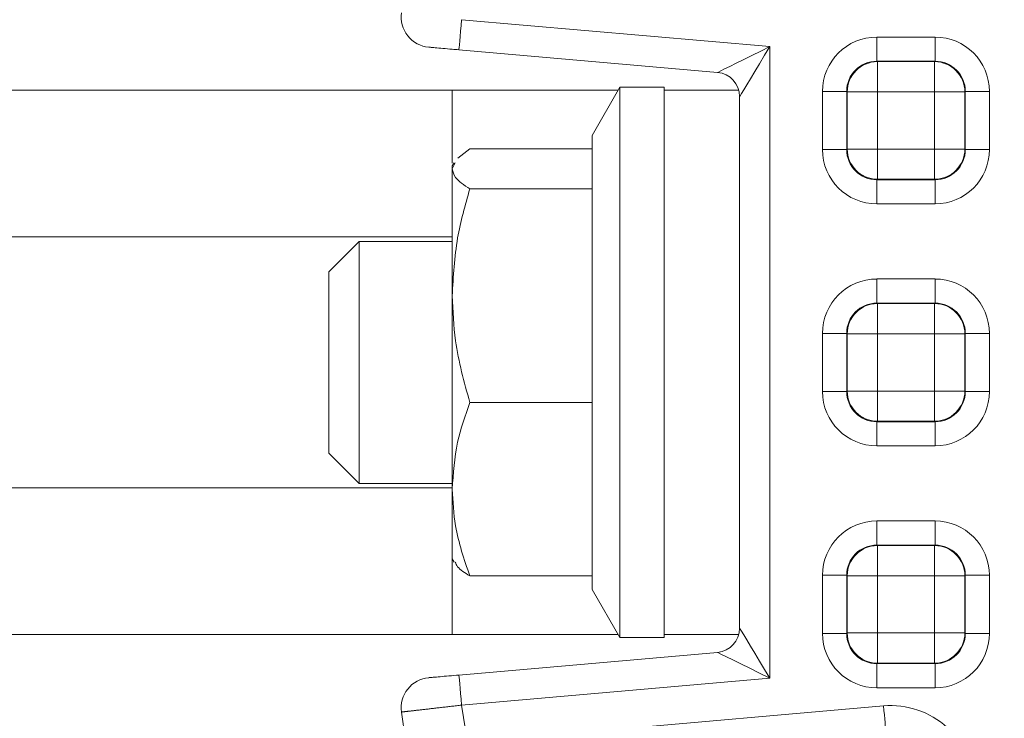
# Model space of a CAD drawing. Header units: millimetres. Extents: x 2 to 601, y 5 to 415.
# Tile 27 of 139: x 38.39 to 41.64, y 93.34 to 95.65. Entities that reach past the tile are written whole.
import ezdxf

# ---------------------------------------------------------------- set-up
doc = ezdxf.new("R2010")
doc.units = ezdxf.units.MM
doc.linetypes.add('PHANTOM', pattern=[12.7, 6.35, -1.27, 1.27, -1.27, 1.27, -1.27])

msp = doc.modelspace()

# ---------------------------------------------------------------- linework, layer by layer
at = {"color": 7, "linetype": 'PHANTOM', "lineweight": 0}
for p, q in [((39.8485, 95.6521), (40.8678, 95.5629)), ((41.2216, 95.5947), (41.4139, 95.5947)), ((41.2216, 95.5947), (41.2216, 95.5148)), ((41.4139, 95.5947), (41.4139, 95.5148)), ((40.8678, 95.5629), (40.8678, 93.4746)), ((41.4139, 95.5148), (41.2216, 95.5148)), ((41.2216, 95.5148), (41.2232, 95.5133)), ((41.2232, 95.5133), (41.4124, 95.5133)), ((41.2232, 95.5133), (41.2232, 95.4134)), ((41.4124, 95.5133), (41.4139, 95.5148)), ((41.4124, 95.4134), (41.4124, 95.5133)), ((39.8178, 95.1774), (39.8178, 95.4188)), ((41.0419, 95.2226), (41.0419, 95.4149)), ((41.1218, 95.4149), (41.0419, 95.4149)), ((41.1218, 95.4149), (41.1218, 95.2226)), ((41.1233, 95.4134), (41.1218, 95.4149)), ((41.1233, 95.2242), (41.1233, 95.4134)), ((41.1233, 95.4134), (41.2232, 95.4134)), ((41.4124, 95.4134), (41.2232, 95.4134)), ((41.2232, 95.4134), (41.2232, 95.2242)), ((41.4124, 95.2242), (41.4124, 95.4134)), ((41.4124, 95.4134), (41.5123, 95.4134)), ((41.5138, 95.4149), (41.5123, 95.4134)), ((41.5123, 95.4134), (41.5123, 95.2242)), ((41.5138, 95.2226), (41.5138, 95.4149)), ((41.5937, 95.4149), (41.5138, 95.4149)), ((41.5937, 95.4149), (41.5937, 95.2226)), ((41.1218, 95.2226), (41.0419, 95.2226)), ((41.1218, 95.2226), (41.1233, 95.2242)), ((41.1233, 95.2242), (41.2232, 95.2242)), ((41.2232, 95.1243), (41.2232, 95.2242)), ((41.2232, 95.2242), (41.4124, 95.2242)), ((41.4124, 95.2242), (41.5123, 95.2242)), ((41.4124, 95.2242), (41.4124, 95.1243)), ((41.5123, 95.2242), (41.5138, 95.2226)), ((41.5937, 95.2226), (41.5138, 95.2226)), ((41.2232, 95.1243), (41.2216, 95.1227)), ((41.2216, 95.1227), (41.2216, 95.0429)), ((41.2216, 95.1227), (41.4139, 95.1227)), ((41.4124, 95.1243), (41.2232, 95.1243)), ((41.4139, 95.1227), (41.4124, 95.1243)), ((41.4139, 95.1227), (41.4139, 95.0429)), ((41.4139, 95.0429), (41.2216, 95.0429)), ((41.2216, 94.7947), (41.4139, 94.7947)), ((41.2216, 94.7947), (41.2216, 94.7148)), ((41.4139, 94.7947), (41.4139, 94.7148)), ((41.4139, 94.7148), (41.2216, 94.7148)), ((41.2216, 94.7148), (41.2232, 94.7132)), ((41.2232, 94.7132), (41.4124, 94.7132)), ((41.2232, 94.7132), (41.2232, 94.6134)), ((41.4124, 94.7132), (41.4139, 94.7148)), ((41.4124, 94.6134), (41.4124, 94.7132)), ((41.0419, 94.4226), (41.0419, 94.6149)), ((41.1218, 94.6149), (41.0419, 94.6149)), ((41.1218, 94.6149), (41.1218, 94.4226)), ((41.1233, 94.6134), (41.1218, 94.6149)), ((41.1233, 94.4241), (41.1233, 94.6134)), ((41.1233, 94.6134), (41.2232, 94.6134)), ((41.2232, 94.6134), (41.2232, 94.4241)), ((41.4124, 94.6134), (41.2232, 94.6134)), ((41.4124, 94.4241), (41.4124, 94.6134)), ((41.4124, 94.6134), (41.5123, 94.6134)), ((41.5138, 94.6149), (41.5123, 94.6134)), ((41.5123, 94.6134), (41.5123, 94.4241)), ((41.5138, 94.4226), (41.5138, 94.6149)), ((41.5937, 94.6149), (41.5138, 94.6149)), ((41.5937, 94.6149), (41.5937, 94.4226)), ((41.1218, 94.4226), (41.0419, 94.4226)), ((41.1218, 94.4226), (41.1233, 94.4241)), ((41.1233, 94.4241), (41.2232, 94.4241)), ((41.2232, 94.4241), (41.4124, 94.4241)), ((41.2232, 94.3243), (41.2232, 94.4241)), ((41.4124, 94.4241), (41.5123, 94.4241)), ((41.4124, 94.4241), (41.4124, 94.3243)), ((41.5123, 94.4241), (41.5138, 94.4226)), ((41.5937, 94.4226), (41.5138, 94.4226)), ((41.2232, 94.3243), (41.2216, 94.3227)), ((41.2216, 94.3227), (41.2216, 94.2428)), ((41.2216, 94.3227), (41.4139, 94.3227)), ((41.4124, 94.3243), (41.2232, 94.3243)), ((41.4139, 94.3227), (41.4124, 94.3243)), ((41.4139, 94.3227), (41.4139, 94.2428)), ((41.4139, 94.2428), (41.2216, 94.2428)), ((41.2216, 93.9947), (41.4139, 93.9947)), ((41.2216, 93.9947), (41.2216, 93.9148)), ((41.4139, 93.9947), (41.4139, 93.9148)), ((41.4139, 93.9148), (41.2216, 93.9148)), ((41.2216, 93.9148), (41.2232, 93.9133)), ((41.2232, 93.9133), (41.4124, 93.9133)), ((41.2232, 93.9133), (41.2232, 93.8134)), ((41.4124, 93.9133), (41.4139, 93.9148)), ((41.4124, 93.8134), (41.4124, 93.9133)), ((39.8178, 93.6188), (39.8178, 93.8688)), ((41.0419, 93.6226), (41.0419, 93.8149)), ((41.1218, 93.8149), (41.0419, 93.8149)), ((41.1218, 93.8149), (41.1218, 93.6226)), ((41.1233, 93.8134), (41.1218, 93.8149)), ((41.1233, 93.6242), (41.1233, 93.8134)), ((41.1233, 93.8134), (41.2232, 93.8134)), ((41.2232, 93.8134), (41.2232, 93.6242)), ((41.4124, 93.8134), (41.2232, 93.8134)), ((41.4124, 93.6242), (41.4124, 93.8134)), ((41.4124, 93.8134), (41.5123, 93.8134)), ((41.5138, 93.8149), (41.5123, 93.8134)), ((41.5123, 93.8134), (41.5123, 93.6242)), ((41.5138, 93.6226), (41.5138, 93.8149)), ((41.5937, 93.8149), (41.5138, 93.8149)), ((41.5937, 93.8149), (41.5937, 93.6226)), ((41.1218, 93.6226), (41.0419, 93.6226)), ((41.1218, 93.6226), (41.1233, 93.6242)), ((41.1233, 93.6242), (41.2232, 93.6242)), ((41.2232, 93.6242), (41.4124, 93.6242)), ((41.2232, 93.5243), (41.2232, 93.6242)), ((41.4124, 93.6242), (41.4124, 93.5243)), ((41.4124, 93.6242), (41.5123, 93.6242)), ((41.5123, 93.6242), (41.5138, 93.6226)), ((41.5937, 93.6226), (41.5138, 93.6226)), ((41.2232, 93.5243), (41.2216, 93.5228)), ((41.2216, 93.5228), (41.2216, 93.4429)), ((41.2216, 93.5228), (41.4139, 93.5228)), ((41.4124, 93.5243), (41.2232, 93.5243)), ((41.4139, 93.5228), (41.4124, 93.5243)), ((41.4139, 93.5228), (41.4139, 93.4429)), ((40.8678, 93.4746), (39.8485, 93.3855)), ((41.4139, 93.4429), (41.2216, 93.4429)), ((40.292, 93.2997), (41.2437, 93.383))]:
    msp.add_line(p, q, dxfattribs=at)
at = {"color": 7, "linetype": 'Continuous', "lineweight": 15}
for p, q in [((40.6948, 95.4776), (39.8397, 95.5525)), ((39.8178, 95.4188), (33.3178, 95.4188)), ((39.8178, 95.4188), (40.3661, 95.4188)), ((40.3718, 95.4288), (40.2798, 95.2693)), ((40.5178, 95.4288), (40.3718, 95.4288)), ((40.3718, 95.4288), (40.3718, 93.6088)), ((40.5178, 95.4288), (40.5178, 95.4188)), ((40.5178, 95.4188), (40.765, 95.4188)), ((40.5178, 93.6188), (40.5178, 95.4188)), ((40.7678, 93.6396), (40.7678, 95.398)), ((40.2798, 95.2693), (40.2798, 95.0924)), ((39.8357, 95.1944), (39.8758, 95.2248)), ((39.8758, 95.2248), (40.2798, 95.2248)), ((39.8238, 95.1791), (39.8178, 95.1688)), ((39.8178, 95.1586), (39.8279, 95.1789)), ((39.8178, 95.1688), (39.8178, 95.1586)), ((39.8178, 95.1586), (39.8178, 94.7394)), ((39.8758, 95.0924), (40.2798, 95.0924)), ((40.2798, 95.0924), (40.2798, 94.3864)), ((39.8178, 94.9338), (34.8287, 94.9338)), ((39.5097, 94.9188), (39.4097, 94.8188)), ((39.8178, 94.9188), (39.5097, 94.9188)), ((39.5097, 94.9188), (39.5097, 94.5188)), ((39.4097, 94.5188), (39.4097, 94.8188)), ((39.8178, 94.7394), (39.8178, 94.0996)), ((39.4097, 94.2188), (39.4097, 94.5188)), ((39.5097, 94.5188), (39.5097, 94.1188)), ((39.8758, 94.3864), (40.2798, 94.3864)), ((40.2798, 94.3864), (40.2798, 93.8128)), ((39.4097, 94.2188), (39.5097, 94.1188)), ((34.8287, 94.1038), (39.8178, 94.1038)), ((39.5097, 94.1188), (39.8178, 94.1188)), ((39.8178, 94.0996), (39.8178, 93.8688)), ((39.8178, 93.8688), (39.8238, 93.8584)), ((39.8758, 93.8128), (40.2798, 93.8128)), ((40.2798, 93.8128), (40.2798, 93.7682)), ((40.2798, 93.7682), (40.3718, 93.6088)), ((33.3178, 93.6188), (39.8178, 93.6188)), ((40.3661, 93.6188), (39.8178, 93.6188)), ((40.5178, 93.6188), (40.5178, 93.6088)), ((40.5178, 93.6188), (40.765, 93.6188)), ((40.3718, 93.6088), (40.5178, 93.6088)), ((39.8397, 93.4851), (40.6948, 93.5599))]:
    msp.add_line(p, q, dxfattribs=at)
at = {"color": 7, "linetype": 'PHANTOM', "lineweight": 0, "flags": 128}
for points in [[(39.8397, 95.5525), (39.8399, 95.5544), (39.8404, 95.56), (39.8412, 95.5692), (39.8423, 95.5816), (39.8436, 95.5967), (39.8451, 95.6139), (39.8468, 95.6326), (39.8485, 95.6521)], [(40.6948, 95.4776), (40.6974, 95.479), (40.7052, 95.4828), (40.7179, 95.4891), (40.7352, 95.4976), (40.7566, 95.5081), (40.7813, 95.5203), (40.8086, 95.5337), (40.8377, 95.5481), (40.8678, 95.5629)], [(40.8678, 95.5629), (40.8504, 95.5343), (40.8336, 95.5065), (40.8178, 95.4804), (40.8035, 95.4569), (40.7912, 95.4365), (40.7812, 95.4201), (40.7738, 95.4079), (40.7693, 95.4005), (40.7678, 95.398)], [(40.7678, 93.6396), (40.7693, 93.6371), (40.7738, 93.6296), (40.7812, 93.6175), (40.7912, 93.601), (40.8035, 93.5807), (40.8178, 93.5571), (40.8336, 93.5311), (40.8504, 93.5033), (40.8678, 93.4746)], [(40.8678, 93.4746), (40.834, 93.4913), (40.8016, 93.5073), (40.7717, 93.522), (40.7454, 93.5349), (40.7239, 93.5455), (40.7079, 93.5534), (40.6981, 93.5583), (40.6948, 93.5599)], [(39.8397, 93.4851), (39.8399, 93.4832), (39.8404, 93.4775), (39.8412, 93.4683), (39.8423, 93.4559), (39.8436, 93.4408), (39.8451, 93.4236), (39.8468, 93.4049), (39.8485, 93.3855)], [(41.2437, 93.383), (41.245, 93.3679), (41.2463, 93.3535), (41.2475, 93.34), (41.2485, 93.3281), (41.2494, 93.3182), (41.2501, 93.3106), (41.2505, 93.3056), (41.2507, 93.3034)]]:
    msp.add_lwpolyline(points, dxfattribs=at)
at = {"color": 7, "linetype": 'Continuous', "lineweight": 15}
for centre, radius, start, end in [((39.7487, 95.6608), 0.1, 171.8948, 265), ((40.6878, 95.398), 0.08, 0, 85), ((40.6878, 93.6396), 0.08, 275, 0), ((39.7487, 93.3767), 0.1, 95, 188.1052), ((47.7678, 94.5188), 8.2, 188.10524, 226.9384)]:
    msp.add_arc(centre, radius, start, end, dxfattribs=at)
at = {"color": 7, "linetype": 'PHANTOM', "lineweight": 0}
for centre, radius, start, end in [((41.2235, 95.4131), 0.1002, 90.1872, 179.819), ((41.4121, 95.4131), 0.1002, 0.181, 89.813), ((41.2235, 95.2245), 0.1002, 180.1753, 269.8185), ((41.4121, 95.2245), 0.1002, 270.1813, 359.8247), ((41.2235, 94.6131), 0.1002, 90.1815, 179.811), ((41.4121, 94.6131), 0.1002, 0.189, 89.8187), ((41.2235, 94.4245), 0.1002, 180.189, 269.8185), ((41.4121, 94.4245), 0.1002, 270.1813, 359.811), ((41.2235, 93.8131), 0.1002, 90.1815, 179.8247), ((41.4121, 93.8131), 0.1002, 0.1753, 89.8187), ((41.2235, 93.6245), 0.1002, 180.181, 269.8128), ((41.4121, 93.6245), 0.1002, 270.187, 359.819), ((47.7678, 94.5188), 8, 188.1441, 226.61006), ((41.2678, 93.1081), 0.2759, 0, 95)]:
    msp.add_arc(centre, radius, start, end, dxfattribs=at)
for centre, major_axis, ratio, start_param, end_param in [((41.2221, 95.4144), (0.1276, -0.1276), 0.997265, 2.357564, 3.925621), ((41.4134, 95.4144), (-0.1276, -0.1276), 0.997265, 2.357564, 3.925621), ((41.2221, 95.4144), (0.0712, -0.0712), 0.992925, 2.357564, 3.925621), ((41.4134, 95.4144), (0.0712, 0.0712), 0.992925, 5.499157, 7.067214), ((41.2221, 95.2231), (0.1276, 0.1276), 0.997265, 2.357564, 3.925621), ((41.2221, 95.2231), (0.0712, 0.0712), 0.992925, 2.357564, 3.925621), ((41.4134, 95.2231), (-0.1276, 0.1276), 0.997265, 2.357564, 3.925621), ((41.4134, 95.2231), (0.0712, -0.0712), 0.992925, 5.499157, 7.067214), ((41.2221, 94.6144), (0.1276, -0.1276), 0.997265, 2.357564, 3.925621), ((41.4134, 94.6144), (-0.1276, -0.1276), 0.997265, 2.357564, 3.925621), ((41.2221, 94.6144), (0.0712, -0.0712), 0.992925, 2.357564, 3.925621), ((41.4134, 94.6144), (0.0712, 0.0712), 0.992925, 5.499157, 7.067214), ((41.2221, 94.4231), (0.1276, 0.1276), 0.997265, 2.357564, 3.925621), ((41.2221, 94.4231), (0.0712, 0.0712), 0.992925, 2.357564, 3.925621), ((41.4134, 94.4231), (-0.1276, 0.1276), 0.997265, 2.357564, 3.925621), ((41.4134, 94.4231), (0.0712, -0.0712), 0.992925, 5.499157, 7.067214), ((41.2221, 93.8144), (0.1276, -0.1276), 0.997265, 2.357564, 3.925621), ((41.4134, 93.8144), (-0.1276, -0.1276), 0.997265, 2.357564, 3.925621), ((41.2221, 93.8144), (0.0712, -0.0712), 0.992925, 2.357564, 3.925621), ((41.4134, 93.8144), (0.0712, 0.0712), 0.992925, 5.499157, 7.067214), ((41.2221, 93.6231), (0.1276, 0.1276), 0.997265, 2.357564, 3.925621), ((41.2221, 93.6231), (0.0712, 0.0712), 0.992925, 2.357564, 3.925621), ((41.4134, 93.6231), (-0.1276, 0.1276), 0.997265, 2.357564, 3.925621), ((41.4134, 93.6231), (0.0712, -0.0712), 0.992925, 5.499157, 7.067214)]:
    msp.add_ellipse(centre, major_axis=major_axis, ratio=ratio, start_param=start_param, end_param=end_param, dxfattribs=at)
at = {"color": 7, "linetype": 'Continuous', "lineweight": 15}
for points, knots in [([(39.8397, 95.5525), (39.8323, 95.5531), (39.8138, 95.5547), (39.7857, 95.5572), (39.7604, 95.5594), (39.7433, 95.5609), (39.7411, 95.5611), (39.74, 95.5612)], [0, 0, 0, 0, 0.1422444, 0.3569709, 0.571411, 0.7857013, 1, 1, 1, 1]), ([(39.8758, 95.0924), (39.8571, 95.105), (39.8249, 95.1268), (39.8199, 95.1492), (39.8178, 95.1586)], [0, 0, 0, 0, 0.581946, 1, 1, 1, 1]), ([(39.8178, 94.7394), (39.8212, 94.8034), (39.8276, 94.923), (39.8605, 95.0387), (39.8758, 95.0924)], [0, 0, 0, 0, 0.535241, 1, 1, 1, 1]), ([(39.8758, 94.3864), (39.8571, 94.4539), (39.8249, 94.5698), (39.8199, 94.6894), (39.8178, 94.7394)], [0, 0, 0, 0, 0.5819564, 1, 1, 1, 1]), ([(39.8178, 94.0996), (39.8212, 94.1516), (39.8276, 94.2488), (39.8605, 94.3427), (39.8758, 94.3864)], [0, 0, 0, 0, 0.535265, 1, 1, 1, 1]), ([(39.8758, 93.8128), (39.8571, 93.8676), (39.8249, 93.9618), (39.8199, 94.059), (39.8178, 94.0996)], [0, 0, 0, 0, 0.581981, 1, 1, 1, 1]), ([(39.8279, 93.8587), (39.8298, 93.8535), (39.8355, 93.8379), (39.8597, 93.8228), (39.8758, 93.8128)], [0, 0, 0, 0, 0.332564, 1, 1, 1, 1]), ([(39.74, 93.4764), (39.7405, 93.4764), (39.7417, 93.4765), (39.7536, 93.4775), (39.7761, 93.4795), (39.8061, 93.4821), (39.8285, 93.4841), (39.8397, 93.4851)], [0, 0, 0, 0, 0.14021, 0.354854, 0.569808, 0.784912, 1, 1, 1, 1])]:
    msp.add_open_spline(points, degree=3, knots=knots, dxfattribs=at)
at = {"color": 7, "linetype": 'PHANTOM', "lineweight": 0}
msp.add_open_spline([(39.8485, 93.3855), (39.8261, 93.3829), (39.7813, 93.3777), (39.7217, 93.3709), (39.6768, 93.3658), (39.6531, 93.363), (39.6506, 93.3627), (39.6497, 93.3626)], degree=3, knots=[0, 0, 0, 0, 0.214981, 0.43002, 0.644982, 0.859714, 1, 1, 1, 1], dxfattribs=at)

doc.saveas('drawing.dxf')
